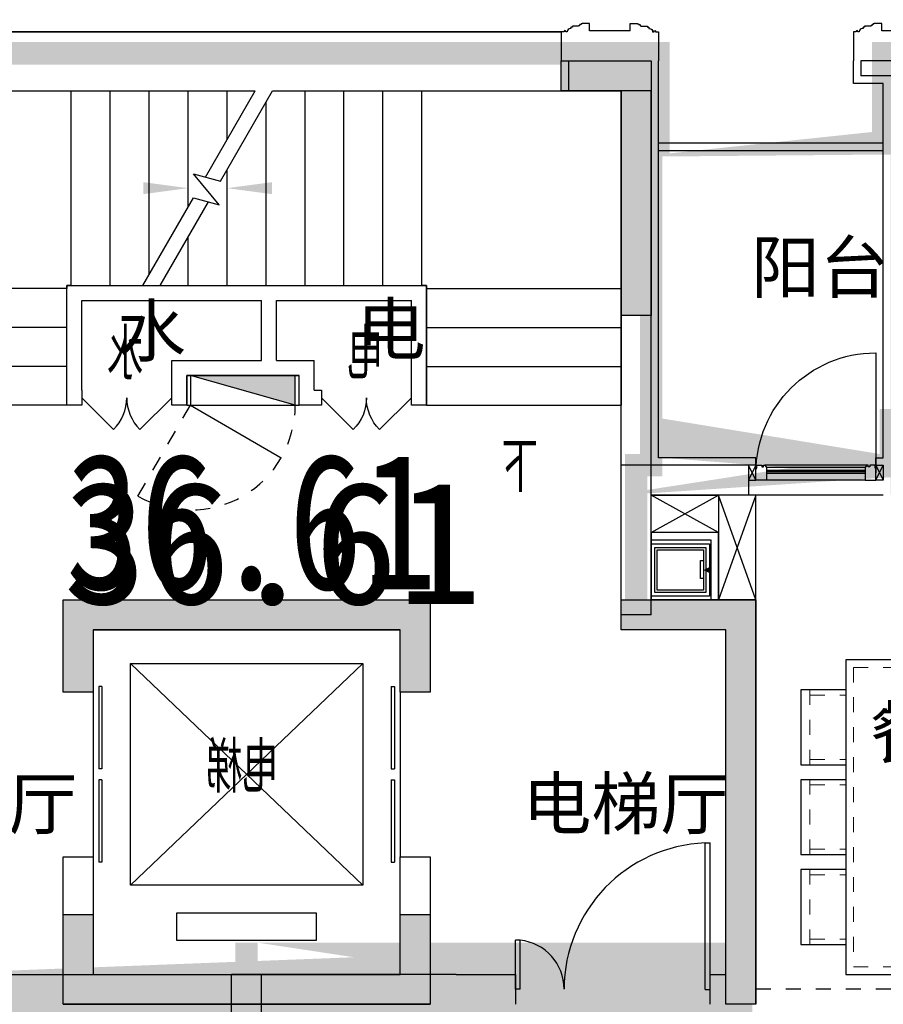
# Model space of a CAD drawing. Header units: millimetres. Extents: x 296296 to 297283, y 219875 to 220035.
# Tile 120 of 256: x 296803.77 to 296809.54, y 220017.59 to 220024.16. Entities that reach past the tile are written whole.
import ezdxf

# ---------------------------------------------------------------- set-up
doc = ezdxf.new("R2010")
doc.units = ezdxf.units.MM
for name, pattern in [('-DASH', [0.35, 0.25, -0.1]), ('185洋房-边套（报建版）-旧规$0$洋房户型$0$_DASH', [0.6000000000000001, 0.4, -0.2]), ('185洋房-边套（报建版）-旧规$0$洋房户型$0$DASH', [0.35, 0.25, -0.1]), ('DASH', [0.35, 0.25, -0.1])]:
    doc.linetypes.add(name, pattern=pattern)
doc.layers.add('$面积结果', color=7, linetype='Continuous')
doc.layers.add('面积-住宅全面积', color=1, linetype='Continuous')
doc.layers.add('面积-计容-住宅-0.5', color=1, linetype='Continuous', lineweight=0)
doc.layers.add('面积-计容-住宅-1', color=1, linetype='Continuous', lineweight=0)
doc.styles.add('_TCH_DIM', font='SIMPLEX', dxfattribs={"bigfont": 'GBCBIG'})
doc.styles.add('dw', font='simhei.ttf')
doc.styles.get("Standard").update_dxf_attribs({"font": 'arial.ttf'})

# ---------------------------------------------------------------- blocks, each defined once
blk = doc.blocks.new('*U14')
at = {"lineweight": -2}
blk.add_hatch(color=253, dxfattribs=at).paths.add_polyline_path([(0, 200), (700, 0), (0, 0)])
at = {"color": 253, "linetype": 'DASH', "lineweight": -2}
blk.add_line((1050, 806.2177826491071), (700, 200), dxfattribs=at)
at = {"color": 253, "lineweight": -2}
for p, q in [((700, 200), (93.7822173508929, 550)), ((0, 200), (0, 0)), ((700, 200), (0, 200)), ((0, 200), (700, 0)), ((700, 0), (700, 200)), ((0, 0), (700, 0))]:
    blk.add_line(p, q, dxfattribs=at)
at = {"color": 253, "linetype": 'DASH', "lineweight": -2}
blk.add_arc((700, 200), 700, 60.00000000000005, 180, dxfattribs=at)
blk = doc.blocks.new('$DORLIB2D$00000127')
at = {"color": 253, "lineweight": -2}
for points in [[(-0.5333333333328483, 0.7948983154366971), (-0.5333333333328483, 0.690405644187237)], [(-0.0333333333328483, 0.7948983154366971), (-0.5333333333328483, 0.7948983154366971)], [(-0.0333333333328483, 0.7948983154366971), (-0.0333333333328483, 0.690405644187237)], [(0.5333333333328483, 0.7948983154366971), (0.0333333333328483, 0.7948983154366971)], [(0.0333333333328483, 0.7948983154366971), (0.0333333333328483, 0.690405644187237)], [(0.5333333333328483, 0.7948983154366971), (0.5333333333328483, 0.690405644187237)], [(-0.0333333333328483, 0.690405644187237), (-0.5333333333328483, 0.690405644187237)], [(0.5333333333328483, 0.690405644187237), (0.0333333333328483, 0.690405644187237)], [(0.5, 0.4999999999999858), (-0.5, 0.4999999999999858)]]:
    blk.add_lwpolyline(points, dxfattribs=at)
blk = doc.blocks.new('$DORLIB2D$00000116')
at = {"color": 253, "lineweight": -2}
for p, q in [((-0.4999999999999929, 7.1e-15), (-0.146446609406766, 0.353553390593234)), ((0.5000000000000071, 7.1e-15), (0.1464466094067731, 0.353553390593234))]:
    blk.add_line(p, q, dxfattribs=at)
for centre, radius, start, end in [((-0.4999999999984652, 4.832e-13), 0.4999999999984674, 0, 45), ((0.4999999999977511, 9.059e-13), 0.4999999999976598, 135, 180)]:
    blk.add_arc(centre, radius, start, end, dxfattribs=at)
blk = doc.blocks.new('洋房核心筒（标准层）')
at = {"color": 253}
for p, q in [((13399.99999975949, 9700.000023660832), (13400.00000002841, 13200.00000022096)), ((13400.00000002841, 13200.00000022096), (13600.00000002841, 13200.00000020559)), ((14930.00000002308, 13200.00000001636), (13599.99999987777, 13200.00000002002)), ((13599.99999987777, 13200.00000002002), (13599.99999987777, 11879.99999977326)), ((13599.99999975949, 9700.000023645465), (13600.00000002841, 13200.00000020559)), ((15926.98729813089, 13199.99999989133), (14930.00000002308, 13200.00000001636)), ((14929.99999986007, 11900.00000001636), (14930.00000002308, 13200.00000001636)), ((15189.99999986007, 11899.99999998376), (15190.00000002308, 13199.99999998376)), ((15449.99999986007, 11899.99999995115), (15450.00000002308, 13199.99999995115)), ((15709.99999986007, 11899.99999991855), (15710.00000002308, 13199.99999991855)), ((16275.05942885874, 12597.12138459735), (15926.98729813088, 13199.99999989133)), ((17270.00000002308, 13199.99999972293), (16042.45735196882, 13199.99999987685)), ((16375.05942886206, 12623.91630382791), (16042.45735196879, 13199.99999987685)), ((16229.99999998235, 12875.16660483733), (16230.00000002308, 13199.99999985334)), ((16489.99999992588, 12424.83339483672), (16490.00000002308, 13199.99999982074)), ((16749.99999986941, 11974.50018483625), (16750.00000002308, 13199.99999978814)), ((17009.99999986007, 11899.99999975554), (17010.00000002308, 13199.99999975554)), ((17269.99999986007, 11899.99999972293), (17270.00000002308, 13199.99999972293)), ((18600.00000003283, 13199.99999955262), (17269.99999994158, 13199.99999972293)), ((18599.9999998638, 11879.99999964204), (18600.00000003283, 13199.99999955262)), ((18599.99999976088, 9700.000023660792), (18600.00000002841, 13199.9999995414)), ((18600.00000002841, 13199.9999995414), (18800.00000002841, 13199.99999952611)), ((18799.99999976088, 9700.000023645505), (18800.00000002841, 13199.99999952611)), ((15969.99999986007, 11899.99999988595), (15970.00000001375, 13125.49981483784)), ((16229.99999986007, 11899.99999985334), (16229.99999995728, 12675.16660483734)), ((16455.45941541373, 12645.45941528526), (16275.05942885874, 12597.12138459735)), ((16282.56718102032, 12439.41447386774), (16455.45941541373, 12645.45941528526)), ((16454.91873227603, 12485.5959328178), (16282.56718102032, 12439.41447386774)), ((16677.54264791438, 11899.99999979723), (16354.91873227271, 12458.80101358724)), ((16793.01270175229, 11899.99999978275), (16454.91873227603, 12485.5959328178)), ((16489.99999986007, 11899.99999982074), (16489.9999999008, 12224.83339483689)), ((13599.99999987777, 11879.9999998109), (13599.9999998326, 11099.9999998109)), ((14899.99999987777, 11879.99999973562), (13599.99999987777, 11879.9999998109)), ((14899.99999987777, 11900.00000002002), (14929.99999986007, 11900.00000001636)), ((14899.99999987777, 11879.99999973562), (14899.99999987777, 11900.00000002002)), ((14899.99999983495, 11100.00000003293), (14899.99999988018, 11900.00000003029)), ((15999.99999988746, 11899.99999988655), (14899.99999988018, 11900.00000003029)), ((14899.99999987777, 11879.99999973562), (14899.9999998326, 11099.99999973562)), ((16677.54264791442, 11899.99999979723), (14929.99999986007, 11900.00000001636)), ((17299.99999987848, 11899.99999971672), (15999.99999988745, 11899.99999988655)), ((17269.99999986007, 11899.99999972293), (16793.01270175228, 11899.99999978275)), ((17269.99999986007, 11899.99999972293), (17299.99999986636, 11899.99999971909)), ((17299.99999986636, 11899.99999971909), (17299.9999998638, 11879.99999971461)), ((17299.99999983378, 11099.99999971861), (17299.99999987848, 11899.99999971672)), ((17299.99999982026, 11099.99999971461), (17299.9999998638, 11879.99999971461)), ((17299.9999998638, 11879.99999971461), (18599.9999998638, 11879.99999964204)), ((18599.99999982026, 11099.99999964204), (18599.9999998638, 11879.99999964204)), ((14999.9999998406, 11200.00000001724), (14999.99999987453, 11800.00000001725)), ((15899.9999998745, 11799.99999989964), (14999.99999987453, 11800.00000001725)), ((15899.99999985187, 11399.99999988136), (15899.9999998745, 11799.99999989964)), ((17199.99999987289, 11799.9999997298), (15999.99999987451, 11799.99999988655)), ((15999.99999985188, 11399.99999986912), (15999.99999987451, 11799.99999988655)), ((17199.99999983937, 11199.99999972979), (17199.99999987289, 11799.9999997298)), ((14899.99999986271, 11619.99999973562), (13599.99999986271, 11619.9999998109)), ((17299.99999984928, 11619.99999971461), (18599.99999984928, 11619.99999964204)), ((15649.99999984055, 11199.99999991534), (15649.99999985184, 11399.99999991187)), ((15899.99999985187, 11399.99999988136), (15649.99999985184, 11399.99999991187)), ((16599.99999985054, 11399.99999979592), (15999.99999985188, 11399.99999986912)), ((16599.99999983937, 11199.99999979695), (16599.99999985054, 11399.99999979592)), ((14899.99999984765, 11359.99999973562), (13599.99999984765, 11359.9999998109)), ((17299.99999983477, 11359.99999971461), (18599.99999983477, 11359.99999964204)), ((15749.99999983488, 11099.99999989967), (15749.99999984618, 11299.99999989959)), ((15999.99999984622, 11299.99999986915), (15749.99999984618, 11299.99999989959)), ((16499.99999984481, 11299.99999980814), (15999.99999984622, 11299.99999986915)), ((16499.99999983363, 11099.99999980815), (16499.99999984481, 11299.99999980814)), ((14999.99999985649, 11100.00000001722), (14999.99999987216, 11200.00000001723)), ((15649.99999984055, 11199.99999991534), (15599.99999987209, 11199.99999992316)), ((15599.99999987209, 11199.99999992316), (15599.99999985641, 11099.99999992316)), ((16599.99999980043, 11099.99999979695), (16599.99999981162, 11199.99999979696)), ((17199.99999983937, 11199.99999972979), (17199.99999980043, 11099.9999997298)), ((14899.9999998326, 11099.99999973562), (13599.9999998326, 11099.9999998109)), ((14899.99999983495, 11100.00000003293), (14999.99999985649, 11100.00000001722)), ((15599.99999985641, 11099.99999992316), (15749.99999983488, 11099.99999989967)), ((16499.99999983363, 11099.99999980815), (16599.99999980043, 11099.99999979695)), ((17199.99999980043, 11099.9999997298), (17299.99999983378, 11099.99999971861)), ((17299.99999982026, 11099.99999971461), (18599.99999982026, 11099.99999964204)), ((14874.99999968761, 9800.000023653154), (14874.99999965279, 9185.000023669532)), ((17324.99999968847, 9800.000023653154), (14874.99999968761, 9800.000023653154)), ((17324.99999965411, 9185.000023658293), (17324.99999968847, 9800.000023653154)), ((13399.99999975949, 9700.000023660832), (13599.99999975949, 9700.000023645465)), ((18599.99999976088, 9700.000023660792), (18799.99999976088, 9700.000023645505)), ((15074.99999965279, 9185.00002365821), (15074.99999967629, 9600.000023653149)), ((17124.9999996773, 9600.000023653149), (15074.99999967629, 9600.000023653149)), ((17124.9999996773, 9600.000023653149), (17124.99999965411, 9185.000023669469)), ((14874.99999965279, 9185.000023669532), (15074.99999965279, 9185.00002365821)), ((17124.99999965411, 9185.000023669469), (17324.99999965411, 9185.000023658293)), ((15074.9999995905, 8085.000023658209), (14874.9999995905, 8085.000023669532)), ((14874.9999995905, 8085.000023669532), (14874.99999953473, 7100.000023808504)), ((15074.99999954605, 7300.000023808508), (15074.9999995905, 8085.000023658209)), ((17324.99999959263, 8085.000023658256), (17124.99999959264, 8085.000023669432)), ((17124.99999959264, 8085.000023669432), (17124.99999954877, 7300.000023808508)), ((17324.9999995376, 7100.000023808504), (17324.99999959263, 8085.000023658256)), ((17124.99999954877, 7300.000023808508), (15074.99999954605, 7300.000023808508)), ((17324.9999995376, 7100.000023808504), (14874.99999953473, 7100.000023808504))]:
    blk.add_line(p, q, dxfattribs=at)
at = {"color": 253, "lineweight": -2}
for p, q in [((16874.99999966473, 9375.000023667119), (15324.99999966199, 9375.000023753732)), ((15324.99999966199, 9375.000023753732), (15324.99999957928, 7895.000023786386)), ((16874.99999958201, 7895.000023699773), (15324.99999966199, 9375.000023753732)), ((16874.99999966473, 9375.000023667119), (15324.99999957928, 7895.000023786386)), ((16874.99999958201, 7895.000023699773), (16874.99999966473, 9375.000023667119)), ((15324.99999957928, 7895.000023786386), (16874.99999958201, 7895.000023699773)), ((16564.99999957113, 7710.000023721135), (15634.9999995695, 7710.000023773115)), ((15634.9999995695, 7710.000023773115), (15634.99999955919, 7525.000023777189)), ((16564.99999956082, 7525.000023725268), (16564.99999957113, 7710.000023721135)), ((15634.99999955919, 7525.000023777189), (16564.99999956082, 7525.000023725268))]:
    blk.add_line(p, q, dxfattribs=at)
at = {"color": 253}
for points in [[(14249.99999982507, 10969.99999977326, 0, 0, 0), (14249.99999987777, 12550.00000002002, 0, 0, 0), (16229.99999994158, 12549.99999985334, 0, 80.00000000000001, 0), (15929.99999994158, 12549.9999998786, 0, 0, 0)], [(17949.999999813, 10969.99999967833, 0, 0, 0), (17949.99999994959, 12549.99999963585, 0, 0, 0), (16489.99999994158, 12549.99999982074, 0, 80.00000000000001, 0), (16789.99999994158, 12549.99999982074, 0, 0, 0)]]:
    blk.add_lwpolyline(points, format="xyseb", dxfattribs=at)
at = {"color": 253, "lineweight": -2}
blk.add_lwpolyline([(17299.99999980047, 11099.99992195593), (17299.99999989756, 11899.99999971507), (14899.99999988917, 11900.00000006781), (14899.99999977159, 11100.0000000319)], dxfattribs=at)
blk.add_lwpolyline([(15749.99999983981, 11299.99999997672), (16499.99999983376, 11299.99999997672), (16499.99999983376, 11099.99999980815), (15749.99999983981, 11099.99999980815)], close=True, dxfattribs=at)
at = {"color": 253, "lineweight": -2, "xscale": -1, "rotation": 180}
blk.add_blockref('*U14', (15774.94990664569, 11299.98568751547), dxfattribs=at)
at = {"color": 253}
for name, p, xscale, yscale, zscale, rotation in [('$DORLIB2D$00000116', (15299.99999986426, 11149.9999999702), 600, 600, 600, 179.9999999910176), ('$DORLIB2D$00000116', (16899.999999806, 11149.99999976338), -600, 600, -600, 179.9999999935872), ('$DORLIB2D$00000127', (14974.99999962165, 8635.000023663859), 1100, -200, 1100, 89.99999999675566), ('$DORLIB2D$00000127', (17224.99999962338, 8635.000023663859), 1100, 200, 1100, 89.99999999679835)]:
    blk.add_blockref(name, p, dxfattribs=dict(at, xscale=xscale, yscale=yscale, zscale=zscale, rotation=rotation))
at = {"color": 253, "style": '_TCH_DIM'}
for s, p in [('电', (15184.66559205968, 11273.07109868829)), ('水', (16787.66644105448, 11273.07109868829)), ('下', (14155.05319131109, 10519.89999977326)), ('上', (17845.74468065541, 10519.89999967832)), ('电梯', (15884.71652595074, 8513.51764473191))]:
    blk.add_text(s, height=337.5886524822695, dxfattribs=at).set_placement(p)
blk = doc.blocks.new('wy53eu64i765i57i78i')
for points in [[(1000974.859155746, 192958.4369128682), (1000974.859155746, 191258.4020618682), (1000774.859155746, 191258.4020618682), (1000774.859155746, 192758.4369128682), (1000374.859155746, 192758.4369128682), (1000374.859155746, 192958.4369128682)], [(999499.8556617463, 189358.4377288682), (999499.8556617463, 188743.4382978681), (999299.8556617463, 188743.4382978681), (999299.8556617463, 189158.4377288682), (997249.8552427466, 189158.4377288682), (997249.8552427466, 188743.4391328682), (997049.8552427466, 188743.4391328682), (997049.8552427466, 189358.4377288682)], [(1001674.854280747, 189358.4377288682), (1001674.854280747, 186658.4377868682), (1001474.854280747, 186658.4377868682), (1001474.854280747, 189158.4377288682), (1000774.859155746, 189158.4377288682), (1000774.859155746, 189358.4377288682)], [(999499.8556617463, 187258.4361428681), (999499.8556617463, 186658.4377868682), (997049.8552427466, 186658.4377868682), (997049.8552427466, 187258.4361428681), (997249.8552427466, 187258.4361428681), (997249.8552427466, 186858.4377828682), (999299.8556617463, 186858.4377828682), (999299.8556617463, 187258.4361428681)]]:
    blk.add_hatch(color=253).paths.add_polyline_path(points, flags=0)
at = {"color": 253}
for points in [[(1000974.859155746, 192958.4369128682), (1000974.859155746, 191258.4020618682), (1000774.859155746, 191258.4020618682), (1000774.859155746, 192758.4369128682), (1000374.859155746, 192758.4369128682), (1000374.859155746, 192958.4369128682), (1000974.859155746, 192958.4369128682)], [(999499.8556617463, 189358.4377288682), (999499.8556617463, 188743.4382978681), (999299.8556617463, 188743.4382978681), (999299.8556617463, 189158.4377288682), (997249.8552427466, 189158.4377288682), (997249.8552427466, 188743.4391328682), (997049.8552427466, 188743.4391328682), (997049.8552427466, 189358.4377288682), (999499.8556617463, 189358.4377288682)], [(1001674.854280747, 189358.4377288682), (1001674.854280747, 186658.4377868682), (1001474.854280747, 186658.4377868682), (1001474.854280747, 189158.4377288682), (1000774.859155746, 189158.4377288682), (1000774.859155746, 189358.4377288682), (1001674.854280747, 189358.4377288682)], [(999499.8556617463, 187258.4361428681), (999499.8556617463, 186658.4377868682), (997049.8552427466, 186658.4377868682), (997049.8552427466, 187258.4361428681), (997249.8552427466, 187258.4361428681), (997249.8552427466, 186858.4377828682), (999299.8556617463, 186858.4377828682), (999299.8556617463, 187258.4361428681), (999499.8556617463, 187258.4361428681)]]:
    blk.add_lwpolyline(points, close=True, dxfattribs=at)
blk = doc.blocks.new('sayea5yuteaytuytrauyt')
h = blk.add_hatch()
h.set_pattern_fill('钢筋混凝土', color=253, scale=100)
h.set_pattern_definition([(45, (0, 0), (-176.7766952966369, 176.7766952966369), []), (49.99999999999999, (0, 0), (717.2601826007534, -62.75213498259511), [75, -825]), (355, (0, 0), (-138.751333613, 752.1921337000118), [60, -660]), (100.4514, (59.77168, -5.22934), (578.5093817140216, 689.4395420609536), [63.74019000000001, -701.142112]), (46.1842, (0, 200), (1067.241048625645, -165.5190143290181), [112.5, -1237.5]), (96.63560000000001, (88.936745, 186.206693), (934.6627055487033, 974.1178709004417), [95.610288, -1051.713]), (351.1842, (0, 200), (934.6619451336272, 974.1186009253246), [90, -990]), (21, (100, 150), (596.9070521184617, -402.6188906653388), [75, -825]), (326.0000000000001, (100, 150), (243.3153319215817, 725.150045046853), [60, -660]), (71.4514, (149.742233, 116.448394), (840.22262858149, 322.5304967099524), [63.74019000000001, -701.142112]), (37.5, (0, 0), (12.15985531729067, 332.8938538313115), [0, -652, 0, -670, 0, -662.5]), (7.5, (0, 0), (263.0695374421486, 394.4117118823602), [0, -382, 0, -637, 0, -252.5]), (327.5, (-223, 0), (533.822436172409, -22.55487173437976), [0, -250, 0, -780, 0, -1035]), (317.5, (-323, 0), (583.1861693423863, 100.1049823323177), [0, -325, 0, -518, 0, -735])])
h.paths.add_polyline_path([(1007424.854593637, 89058.43775986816), (1007424.854593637, 87258.43856486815), (1007174.854593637, 87258.43856486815), (1007174.854593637, 89058.43775986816)])
h.paths.add_polyline_path([(1021574.855280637, 89058.43775986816), (1021574.855280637, 87258.43856486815), (1021324.855280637, 87258.43856486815), (1021324.855280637, 89058.43775986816)])
h.paths.add_polyline_path([(989374.8548266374, 89058.43775186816), (989374.8548266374, 87258.43815686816), (989124.8548266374, 87258.43815686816), (989124.8548266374, 89058.43775186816)])
h.paths.add_polyline_path([(1039624.855051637, 89058.43775186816), (1039624.855051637, 87258.43815686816), (1039374.855051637, 87258.43815686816), (1039374.855051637, 89058.43775186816)])
h.paths.add_polyline_path([(1014474.854936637, 87858.43815686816), (1014474.854936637, 84858.43816086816), (1014274.854936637, 84858.43816086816), (1014274.854936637, 87858.43815686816)])
h.paths.add_polyline_path([(1044574.854944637, 92958.43692786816), (1044574.854944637, 91158.43691286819), (1044374.854944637, 91158.43691286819), (1044374.854944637, 92758.43691286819), (1044074.854822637, 92758.43691286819), (1044074.854822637, 92958.43691286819)])
h.paths.add_polyline_path([(984374.8549336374, 92758.43691286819), (984374.8549336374, 91158.43691286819), (984174.8549336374, 91158.43691286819), (984174.8548116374, 92958.43691286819), (984674.8550556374, 92958.43691286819), (984674.8550556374, 92758.43691286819)])
h.paths.add_polyline_path([(1027974.850721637, 92758.43691286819), (1027974.850721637, 91258.40206186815), (1027774.850721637, 91258.40206186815), (1027774.850721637, 92958.43691286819), (1028324.850721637, 92958.43691286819), (1028324.850721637, 92758.43691286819)])
h.paths.add_polyline_path([(1000974.859155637, 92958.43691286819), (1000974.859155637, 91258.40206186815), (1000774.859155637, 91258.40206186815), (1000774.859155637, 92758.43691286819), (1000424.859155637, 92758.43691286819), (1000424.859155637, 92958.43691286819)])
h.paths.add_polyline_path([(1033174.859613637, 92958.43691286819), (1033174.859613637, 91258.40205786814), (1032974.859613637, 91258.40205786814), (1032974.859613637, 92758.43691286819), (1032624.859613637, 92758.43691286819), (1032624.859613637, 92958.43691286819)])
h.paths.add_polyline_path([(995774.8502636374, 92758.43691286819), (995774.8502636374, 91258.40205786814), (995574.8502636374, 91258.40205786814), (995574.8502636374, 92958.43691286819), (996124.8502636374, 92958.43691286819), (996124.8502636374, 92758.43691286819)])
h.paths.add_polyline_path([(1014874.854936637, 80258.43772586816), (1014874.854936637, 80058.43772586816), (1014274.854936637, 80058.43772586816), (1014274.854936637, 81858.43772586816), (1014474.854936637, 81858.43772586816), (1014474.854936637, 80258.43772586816)])
h.paths.add_polyline_path([(1046674.855165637, 92358.43775186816), (1046674.855165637, 90658.43777086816), (1046474.855165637, 90658.43777086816), (1046474.855165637, 92158.43775186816), (1046024.855051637, 92158.43775186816), (1046024.855051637, 92358.43775186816)])
h.paths.add_polyline_path([(982274.8547116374, 92158.43775186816), (982274.8547116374, 90658.43777086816), (982074.8547116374, 90658.43777086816), (982074.8547116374, 92358.43775186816), (982724.8548266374, 92358.43775186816), (982724.8548266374, 92158.43775186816)])
h.paths.add_polyline_path([(1042874.855566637, 80058.43772586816), (1042874.855604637, 79458.43791586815), (1042074.855596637, 79458.43791586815), (1042074.855596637, 79658.43791586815), (1042674.855566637, 79658.43791586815), (1042674.855528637, 80258.43772586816), (1043624.855539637, 80258.43772586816), (1043624.855539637, 80058.43772586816)])
h.paths.add_polyline_path([(1010674.855341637, 80058.43772586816), (1010674.855379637, 79458.43791586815), (1009874.855367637, 79458.43791586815), (1009874.855367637, 79658.43791586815), (1010474.855341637, 79658.43791586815), (1010474.855303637, 80258.43772586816), (1011424.855310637, 80258.43772586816), (1011424.855310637, 80058.43772586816)])
h.paths.add_polyline_path([(1018874.854505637, 79658.43791586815), (1018874.854505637, 79458.43791586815), (1018074.854498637, 79458.43791586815), (1018074.854536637, 80058.43772586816), (1017324.854563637, 80058.43772586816), (1017324.854563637, 80258.43772586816), (1018274.854536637, 80258.43773286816), (1018274.854536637, 79658.43791586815)])
h.paths.add_polyline_path([(986674.8542806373, 79658.43791586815), (986674.8542806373, 79458.43791586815), (985874.8542736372, 79458.43791586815), (985874.8543116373, 80058.43772586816), (985124.8543376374, 80058.43772586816), (985124.8543376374, 80258.43772586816), (986074.8543116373, 80258.43773286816), (986074.8543116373, 79658.43791586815)])
h.paths.add_polyline_path([(1016574.855280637, 92758.43691286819), (1016574.855280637, 91158.43691286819), (1016374.855280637, 91158.43691286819), (1016374.855280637, 92158.43775186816), (1016074.855051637, 92158.43775186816), (1016074.855051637, 92358.43775186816), (1016374.855280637, 92358.43775186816), (1016374.855280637, 92958.43691286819), (1016874.855280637, 92958.43691286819), (1016874.855280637, 92758.43691286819)])
h.paths.add_polyline_path([(1012374.854593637, 92158.43775186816), (1012374.854593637, 91158.43691286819), (1012174.854593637, 91158.43691286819), (1012174.854593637, 92758.43691286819), (1011874.854593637, 92758.43691286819), (1011874.854593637, 92958.43691286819), (1012374.854593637, 92958.43691286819), (1012374.854593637, 92358.43775186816), (1012674.854826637, 92358.43775186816), (1012674.854826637, 92158.43775186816)])
h.paths.add_polyline_path([(1031699.854631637, 87258.43614286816), (1031699.854631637, 86658.43778686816), (1029249.854215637, 86658.43778686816), (1029249.854215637, 87258.43614286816), (1029449.854215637, 87258.43614286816), (1029449.854215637, 86858.43778286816), (1031499.854631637, 86858.43778286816), (1031499.854631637, 87258.43614286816)])
h.paths.add_polyline_path([(999499.8556616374, 87258.43614286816), (999499.8556616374, 86658.43778686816), (997049.8552426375, 86658.43778686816), (997049.8552426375, 87258.43614286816), (997249.8552426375, 87258.43614286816), (997249.8552426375, 86858.43778286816), (999299.8556616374, 86858.43778286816), (999299.8556616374, 87258.43614286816)])
h.paths.add_polyline_path([(1029449.854215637, 89158.43772886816), (1029449.854215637, 88743.43829786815), (1029249.854215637, 88743.43829786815), (1029249.854215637, 89358.43772886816), (1031699.854631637, 89358.43772886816), (1031699.854631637, 88743.43913286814), (1031499.854631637, 88743.43913286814), (1031499.854631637, 89158.43772886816)])
h.paths.add_polyline_path([(999499.8556616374, 89358.43772886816), (999499.8556616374, 88743.43829786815), (999299.8556616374, 88743.43829786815), (999299.8556616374, 89158.43772886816), (997249.8552426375, 89158.43772886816), (997249.8552426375, 88743.43913286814), (997049.8552426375, 88743.43913286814), (997049.8552426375, 89358.43772886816)])
h.paths.add_polyline_path([(1026174.845110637, 92958.43691286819), (1026174.845110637, 90058.43717586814), (1025974.845110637, 90058.43717586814), (1025974.845110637, 92758.43691286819), (1025574.850809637, 92758.43691286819), (1025574.850809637, 92958.43691286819)])
h.paths.add_polyline_path([(1002774.864763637, 92758.43691286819), (1002774.864763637, 90058.43717586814), (1002574.864763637, 90058.43717586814), (1002574.864763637, 92958.43691286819), (1003174.859068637, 92958.43691286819), (1003174.859068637, 92758.43691286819)])
h.paths.add_polyline_path([(993974.8547306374, 92958.43691686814), (993974.8547306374, 90058.44779286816), (993774.8547306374, 90058.44779286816), (993774.8547306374, 92758.43691286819), (993374.8515306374, 92758.43691286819), (993374.8515306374, 92958.43691286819)])
h.paths.add_polyline_path([(1034974.855142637, 92758.43691286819), (1034974.855142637, 90058.44779286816), (1034774.855142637, 90058.44779286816), (1034774.855142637, 92958.43691686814), (1035374.858343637, 92958.43691286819), (1035374.858343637, 92758.43691286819)])
h.paths.add_polyline_path([(1046674.855165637, 83408.43776386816), (1046674.855165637, 80058.43772586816), (1046074.855165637, 80058.43772586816), (1046074.855165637, 80258.43772586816), (1046474.855165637, 80258.43772586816), (1046474.855165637, 83408.43776386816)])
h.paths.add_polyline_path([(982674.8547116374, 80258.43772586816), (982674.8547116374, 80058.43772586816), (982074.8547116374, 80058.43772586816), (982074.8547116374, 83408.43776386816), (982274.8547116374, 83408.43776386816), (982274.8547116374, 80258.43772586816)])
h.paths.add_polyline_path([(1001674.854280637, 89358.43772886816), (1001674.854280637, 86658.43778686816), (1001474.854280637, 86658.43778686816), (1001474.854280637, 89158.43772886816), (1000774.859155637, 89158.43772886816), (1000774.859155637, 89358.43772886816)])
h.paths.add_polyline_path([(1027274.855596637, 89158.43772886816), (1027274.855596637, 86658.43778686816), (1027074.855596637, 86658.43778686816), (1027074.855596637, 89358.43772886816), (1027974.850721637, 89358.43772886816), (1027974.850721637, 89158.43772886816)])
h.paths.add_polyline_path([(995074.8548266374, 89158.43772886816), (995074.8548266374, 86658.43778686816), (994874.8548266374, 86658.43778686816), (994874.8548266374, 89358.43772886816), (995774.8502636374, 89358.43772886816), (995774.8502636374, 89158.43772886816)])
h.paths.add_polyline_path([(1033874.855051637, 89358.43772886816), (1033874.855051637, 86658.43778686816), (1033674.855051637, 86658.43778686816), (1033674.855051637, 89158.43772886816), (1032974.859613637, 89158.43772886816), (1032974.859613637, 89358.43772886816)])
h.paths.add_polyline_path([(989374.8548266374, 92958.43691286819), (989374.8548266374, 92158.43691286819), (988974.8548266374, 92158.43691286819), (988974.8548266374, 92958.43691286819)])
h.paths.add_polyline_path([(1007574.854593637, 92958.43691286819), (1007574.854593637, 92158.43691286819), (1007174.854593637, 92158.43691286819), (1007174.854593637, 92958.43691286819)])
h.paths.add_polyline_path([(995074.8548266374, 79658.43738986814), (995074.8548266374, 79258.43738986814), (994374.8548266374, 79258.43738986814), (994374.8548266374, 79658.43738986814)])
h.paths.add_polyline_path([(1002174.854280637, 79658.43738986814), (1002174.854280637, 79258.43738986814), (1001474.854280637, 79258.43738986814), (1001474.854280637, 79658.43738986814)])
h.paths.add_polyline_path([(1027274.855596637, 79658.43738986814), (1027274.855596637, 79258.43738986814), (1026574.855596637, 79258.43738986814), (1026574.855596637, 79658.43738986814)])
h.paths.add_polyline_path([(1034374.855051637, 79658.43738986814), (1034374.855051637, 79258.43738986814), (1033674.855051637, 79258.43738986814), (1033674.855051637, 79658.43738986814)])
h.paths.add_polyline_path([(1039774.855051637, 92958.43691286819), (1039774.855051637, 92158.43691286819), (1039374.855051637, 92158.43691286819), (1039374.855051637, 92958.43691286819)])
h.paths.add_polyline_path([(1021574.855280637, 92958.43691286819), (1021574.855280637, 92158.43691286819), (1021174.855280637, 92158.43691286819), (1021174.855280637, 92958.43691286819)])
at = {"color": 253}
for points in [[(1033174.859613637, 92958.43691286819), (1033174.859613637, 91258.40205786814), (1032974.859613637, 91258.40205786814), (1032974.859613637, 92758.43691286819), (1032624.859613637, 92758.43691286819), (1032624.859613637, 92958.43691286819), (1033174.859613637, 92958.43691286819)], [(1029449.854215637, 89158.43772886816), (1029449.854215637, 88743.43829786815), (1029249.854215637, 88743.43829786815), (1029249.854215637, 89358.43772886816), (1031699.854631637, 89358.43772886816), (1031699.854631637, 88743.43913286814), (1031499.854631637, 88743.43913286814), (1031499.854631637, 89158.43772886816), (1029449.854215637, 89158.43772886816)], [(1033874.855051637, 89358.43772886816), (1033874.855051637, 86658.43778686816), (1033674.855051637, 86658.43778686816), (1033674.855051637, 89158.43772886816), (1032974.859613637, 89158.43772886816), (1032974.859613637, 89358.43772886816), (1033874.855051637, 89358.43772886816)], [(1031699.854631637, 87258.43614286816), (1031699.854631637, 86658.43778686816), (1029249.854215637, 86658.43778686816), (1029249.854215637, 87258.43614286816), (1029449.854215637, 87258.43614286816), (1029449.854215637, 86858.43778286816), (1031499.854631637, 86858.43778286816), (1031499.854631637, 87258.43614286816), (1031699.854631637, 87258.43614286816)]]:
    blk.add_lwpolyline(points, close=True, dxfattribs=at)
blk = doc.blocks.new('4uyh5uj6kj67j75rykjtuk7tsik76ykj')
at = {"color": 253}
for s, p in [('阳台', (858841.4517531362, 433412)), ('水', (854609.0294802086, 432986.5)), ('电', (856209.4869270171, 432999)), ('餐厅', (859635.5669531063, 430303.3757845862)), ('电梯厅', (852963.5, 429830)), ('电梯厅', (857315.9975653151, 429830))]:
    blk.add_text(s, height=337.5886524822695, dxfattribs=at).set_placement(p)
blk = doc.blocks.new('185洋房-中间套（报建版）-旧规')
at = {"color": 253, "linetype": 'Continuous'}
for p, q in [((16000.00189563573, 5900.00001082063), (16000.00233138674, 7299.999979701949)), ((17500.00230027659, 7299.999979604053), (16000.00233138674, 7299.999979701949)), ((17893.99665124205, 7299.99997957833), (17500.00230027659, 7299.999979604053))]:
    blk.add_line(p, q, dxfattribs=at)
blk = doc.blocks.new('185洋房-边套（报建版）-旧规$0$jj-yd')
at = {"color": 253}
blk.add_lwpolyline([(174.9992594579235, -0.0025692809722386), (175.0021223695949, 389.9974307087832), (-174.9978776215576, 389.9999999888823), (-175.0007405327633, -8.731149e-10)], close=True, dxfattribs=at)
at = {"color": 253, "ltscale": 0.1}
for points in [[(149.9994429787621, 24.9976142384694), (150.0019388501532, 364.9976142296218), (-149.9980611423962, 364.9998164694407), (-150.0005570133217, 24.99981647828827)], [(149.9994429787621, 24.9976142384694), (150.0019388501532, 364.9976142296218), (-149.9980611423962, 364.9998164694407), (-150.0005570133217, 24.99981647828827)], [(134.9995530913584, 39.99772435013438), (135.0018287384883, 349.9977243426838), (-134.9981712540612, 349.9997063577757), (-135.0004469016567, 39.9997063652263)], [(134.9995530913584, 39.99772435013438), (135.0018287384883, 349.9977243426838), (-134.9981712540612, 349.9997063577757), (-135.0004469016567, 39.9997063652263)]]:
    blk.add_lwpolyline(points, close=True, dxfattribs=at)
blk.add_lwpolyline([(57.46153203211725, 40.25975236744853), (57.46256654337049, 60.25975235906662), (-62.53743343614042, 60.26229884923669), (-62.53846794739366, 40.26229885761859)], dxfattribs=at)
at = {"color": 253, "ltscale": 0.1, "extrusion": (-5.679113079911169e-34, -3.477453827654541e-50, -1)}
blk.add_lwpolyline([(0.0004469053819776, 39.99871535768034, 0, 50.00000000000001, 0), (-0.000111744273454, -10.00128463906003, 0, 0, 0)], format="xyseb", dxfattribs=at)
blk = doc.blocks.new('*U1140')
at = {"color": 253, "linetype": '185洋房-边套（报建版）-旧规$0$洋房户型$0$DASH', "lineweight": 13, "ltscale": 0.2}
for p, q in [((200, 240), (699.8967938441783, 240)), ((234.8967938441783, 239.9999999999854), (234.8967938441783, 0)), ((665, 239.9999999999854), (665, 0)), ((800, 240), (1299.896793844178, 240)), ((834.8967938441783, 239.9999999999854), (834.8967938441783, 0)), ((1265, 239.9999999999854), (1265, 0)), ((1400, 240), (1899.896793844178, 240)), ((1434.896793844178, 239.9999999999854), (1434.896793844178, 0)), ((1865, 239.9999999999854), (1865, 0)), ((234.8967938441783, -1039.999999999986), (234.8967938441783, -800)), ((665, -1039.999999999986), (665, -800)), ((834.8967938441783, -1039.999999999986), (834.8967938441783, -800)), ((1265, -1039.999999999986), (1265, -800)), ((1434.896793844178, -1039.999999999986), (1434.896793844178, -800)), ((1865, -1039.999999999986), (1865, -800)), ((200, -1040), (699.8967938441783, -1040)), ((800, -1040), (1299.896793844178, -1040)), ((1400, -1040), (1899.896793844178, -1040))]:
    blk.add_line(p, q, dxfattribs=at)
at = {"color": 253, "ltscale": 300}
for points in [[(700, 0), (700, 300), (200, 300), (200, 0)], [(1300, 0), (1300, 300), (800, 300), (800, 0)], [(1900, 0), (1900, 300), (1400, 300), (1400, 0)], [(700, -800), (700, -1100), (200, -1100), (200, -800)], [(1300, -800), (1300, -1100), (800, -1100), (800, -800)], [(1900, -800), (1900, -1100), (1400, -1100), (1400, -800)]]:
    blk.add_lwpolyline(points, dxfattribs=at)
blk.add_lwpolyline([(0, 0), (2100, 0), (2100, -800), (0, -800)], close=True, dxfattribs=at)
at = {"color": 253, "linetype": '185洋房-边套（报建版）-旧规$0$洋房户型$0$DASH', "lineweight": 13, "ltscale": 0.3}
blk.add_lwpolyline([(50, -50), (2050, -50), (2050, -750), (50, -750)], close=True, dxfattribs=at)
blk = doc.blocks.new('185洋房-边套（报建版）-旧规$0$洋房户型$0$$DorLib2D$00000225')
at = {"color": 253}
for p, q in [((0.4750000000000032, -0.0014478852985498), (0.4750000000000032, 0.7521225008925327)), ((0.4750000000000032, 0.7521225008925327), (0.5000000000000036, 0.7521225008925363)), ((0.5000000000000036, -0.0014478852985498), (0.5000000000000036, 0.7521225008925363)), ((-0.4999999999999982, -3.6e-15), (-0.5, 0.252035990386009)), ((-0.4750000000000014, 0.252035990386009), (-0.5, 0.252035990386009)), ((-0.4749999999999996, -3.6e-15), (-0.4750000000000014, 0.252035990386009)), ((-0.4749999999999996, -3.6e-15), (-0.4999999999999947, -3.6e-15)), ((0.4750000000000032, -0.0014478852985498), (0.4999999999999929, -0.0014478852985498))]:
    blk.add_line(p, q, dxfattribs=at)
for centre, radius, start, end in [((0.5046168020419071, -0.0019208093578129), 0.7546247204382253, 92.24926861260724, 179.7237749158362), ((-0.5007908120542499, 0.0025725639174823), 0.2507930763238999, 359.7898704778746, 84.09743784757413)]:
    blk.add_arc(centre, radius, start, end, dxfattribs=at)
blk = doc.blocks.new('185洋房-边套（报建版）-旧规')
at = {"color": 253, "linetype": 'Continuous'}
for p, q in [((12749.98983053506, 10699.99997938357), (13599.99034841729, 10699.99997932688)), ((12749.98983053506, 10699.99997938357), (12749.98983052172, 10499.99997938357)), ((13599.9846516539, 9599.9999795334), (13599.99034841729, 10699.99997932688)), ((12749.98983052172, 10499.99997938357), (13399.98931263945, 10499.99997934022)), ((13399.98568742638, 9799.999979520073), (13399.98931263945, 10499.99997934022)), ((12700, 7099.999979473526), (12700, 9799.99997947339)), ((12700, 9799.99997947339), (13399.98568742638, 9799.999979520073)), ((12900, 7299.999979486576), (12900, 9599.999979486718)), ((12900, 9599.999979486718), (13599.9846516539, 9599.9999795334)), ((13006.00328089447, 7299.999979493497), (12900, 7299.999979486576)), ((13006.00328090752, 7099.999979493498), (13006.00328089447, 7299.999979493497)), ((14699.9976642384, 7299.999979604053), (14306.00328089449, 7299.999979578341)), ((14306.00328089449, 7299.999979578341), (14306.00328090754, 7099.999979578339)), ((14699.9976642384, 7299.999979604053), (16199.9976007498, 7299.999979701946)), ((16199.99803650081, 5900.000010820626), (16199.9976007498, 7299.999979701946))]:
    blk.add_line(p, q, dxfattribs=at)
at = {"color": 253}
for points in [[(11899.99944540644, 10700.00000216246), (11899.99944540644, 10750.00000216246), (11849.99944540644, 10750.00000216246), (11849.9994455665, 13250.00000216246), (12050.00004482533, 13250.00000216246), (12050.00003574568, 13400.00001053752)], [(12699.99944540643, 10700.00000216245), (12699.99944540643, 10750.00000216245), (13349.99944540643, 10750.00000216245), (13350.00003574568, 13399.9999751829)], [(11849.99944554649, 12850.0000021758), (13349.9999020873, 12850.00000207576)], [(11849.99944554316, 12800.0000021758), (13349.99990208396, 12800.00000207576)], [(11849.9898304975, 10499.9999794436), (12749.98983052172, 10499.99997938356)], [(12699.98465169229, 9799.999979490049), (12949.98465169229, 10499.99997945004)], [(12699.98465169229, 10499.99997943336), (12949.98465165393, 9799.999979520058)], [(12949.98465169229, 10249.99997952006), (13399.98465165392, 10499.99997948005)], [(13399.98465165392, 10249.99997952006), (12949.98465165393, 10499.99997934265)]]:
    blk.add_lwpolyline(points, dxfattribs=at)
for points in [[(12949.98465169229, 9799.999979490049), (12699.98465169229, 9799.999979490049), (12699.98465169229, 10499.99997949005), (12949.98465169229, 10499.99997949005)], [(13399.98465165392, 10499.99997948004), (12949.98465165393, 10499.99997948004), (12949.98465165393, 10249.99997952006), (13399.98465165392, 10249.99997952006)], [(13399.98465165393, 9799.999979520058), (12949.98465165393, 9799.999979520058), (12949.98465165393, 10249.99997952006), (13399.98465165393, 10249.99997952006)], [(13399.98465165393, 9799.999979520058), (12999.98465165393, 9799.999979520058), (12999.98465165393, 10199.99997952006), (13399.98465165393, 10199.99997952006)]]:
    blk.add_lwpolyline(points, close=True, dxfattribs=at)
at = {"color": 253, "linetype": '185洋房-边套（报建版）-旧规$0$洋房户型$0$_DASH', "ltscale": 0.5}
blk.add_lwpolyline([(10000, 7199.999979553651), (12700, 7199.999979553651)], dxfattribs=at)
at = {"color": 253, "extrusion": (0, 0, -1), "xscale": -1, "zscale": -1}
for name, p, rotation in [('185洋房-边套（报建版）-旧规$0$jj-yd', (-13009.9772174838, 10000.00477309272), 90), ('*U1140', (-11299.99904354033, 7299.99074609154), 270)]:
    blk.add_blockref(name, p, dxfattribs=dict(at, rotation=rotation))
at = {"color": 253, "xscale": -1300, "yscale": 1300, "zscale": 200, "rotation": 3.7389702e-09}
blk.add_blockref('185洋房-边套（报建版）-旧规$0$洋房户型$0$$DorLib2D$00000225', (13656.003280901, 7199.999979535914), dxfattribs=at)
blk = doc.blocks.new('*U1475')
at = {"color": 253}
for points in [[(32732.70266194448, 9049.579764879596), (32732.70266194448, 8999.579764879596), (32782.70266194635, 8999.579764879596), (32782.70266194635, 9002.579764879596), (32789.70266194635, 9002.579764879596), (32789.70266194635, 9005.57976485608), (32792.70266194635, 9005.57976485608, 0.4142135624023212), (32799.70266194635, 9012.57976485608), (32799.70266194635, 9015.57976485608), (32806.70266194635, 9015.57976485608), (32806.70266194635, 9018.57976485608), (32847.70266285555, 9018.579764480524), (32847.70266279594, 9023.579764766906), (32857.70266273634, 9023.579764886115), (32857.70266261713, 9033.579764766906), (32862.70266350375, 9033.57976482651, 0.4039906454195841), (32882.70266297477, 9054.579764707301), (32892.70266264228, 9054.57976462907), (32892.70266262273, 9052.079764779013, 0.9999999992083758), (32902.70266277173, 9052.079764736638), (32902.7026627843, 9054.57976468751), (32922.70266339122, 9054.57976468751), (32922.70266339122, 9249.579764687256)], [(37312.70266483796, 9049.579764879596), (37312.70266483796, 8999.579764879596), (37262.7026648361, 8999.579764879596), (37262.7026648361, 9002.579764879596), (37255.7026648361, 9002.579764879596), (37255.7026648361, 9005.57976485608), (37252.7026648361, 9005.57976485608, -0.4142135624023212), (37245.7026648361, 9012.57976485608), (37245.7026648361, 9015.57976485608), (37238.7026648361, 9015.57976485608), (37238.7026648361, 9018.57976485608), (37197.7026639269, 9018.579764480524), (37197.7026639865, 9023.579764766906), (37187.70266404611, 9023.579764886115), (37187.70266416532, 9033.579764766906), (37182.7026632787, 9033.57976482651, -0.4039906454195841), (37162.7026638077, 9054.579764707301), (37152.70266414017, 9054.57976462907), (37152.70266415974, 9052.079764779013, -0.9999999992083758), (37142.70266401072, 9052.079764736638), (37142.70266399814, 9054.57976468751), (37122.70266339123, 9054.57976468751), (37122.70266339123, 9249.579764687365)]]:
    blk.add_lwpolyline(points, format="xyb", dxfattribs=at)
blk.add_lwpolyline([(37122.70266339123, 9054.57976468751), (32922.70266339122, 9054.57976468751)], dxfattribs=at)
blk = doc.blocks.new('*U1481')
at = {"color": 253}
for points in [[(8070.00000050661, 814.9999839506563), (8070.00000050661, 899.9999839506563), (8000.00000050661, 899.9999839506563), (8000.00000050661, 819.9999839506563), (8005.00000050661, 819.9999839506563), (8005.00000050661, 799.9999839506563), (8040.00000050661, 799.9999839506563), (8040.00000050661, 809.9999839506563), (8050.00000050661, 809.9999839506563), (8050.00000050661, 799.9999839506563), (8060.00000050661, 799.9999839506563)], [(8730.00000050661, 814.9999839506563), (8730.00000050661, 899.9999839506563), (8800.00000050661, 899.9999839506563), (8800.00000050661, 819.9999839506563), (8795.00000050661, 819.9999839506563), (8795.00000050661, 799.9999839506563), (8760.00000050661, 799.9999839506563), (8760.00000050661, 809.9999839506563), (8750.00000050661, 809.9999839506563), (8750.00000050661, 799.9999839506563), (8740.00000050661, 799.9999839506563)]]:
    blk.add_lwpolyline(points, close=True, dxfattribs=at)
for points in [[(8070.00000050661, 899.9999839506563), (8730.00000050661, 899.9999839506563)], [(8070.00000050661, 854.9999839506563), (8730.00000050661, 854.9999839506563)], [(8060.00000050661, 799.9999839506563), (8740.00000050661, 799.9999839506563)], [(8070.00000050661, 844.9999839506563), (8730.00000050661, 844.9999839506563)], [(8070.00000050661, 834.9999839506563), (8730.00000050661, 834.9999839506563)], [(8070.00000050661, 814.9999839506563), (8730.00000050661, 814.9999839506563)]]:
    blk.add_lwpolyline(points, dxfattribs=at)
blk = doc.blocks.new('185标准层外包-边-报建版$0$seyesryhertyheryetrye')
at = {"color": 253}
blk.add_lwpolyline([(22072.70269624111, 23949.57976469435), (22022.70269624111, 23949.57976469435), (22022.70269624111, 23849.57976469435), (22072.70269624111, 23849.57976469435)], close=True, dxfattribs=at)
for points in [[(22022.70269624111, 23849.57976469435), (22072.70269624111, 23949.57976469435)], [(22022.70269624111, 23949.57976469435), (22072.70269732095, 23849.57976468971)]]:
    blk.add_lwpolyline(points, dxfattribs=at)
blk = doc.blocks.new('185标准层外包-边-报建版')
at = {"color": 253, "linetype": 'Continuous'}
for p, q in [((28422.70269633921, 23849.57976468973), (28622.70269633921, 23849.57976468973)), ((28622.70269633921, 23849.57976468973), (28622.70269633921, 23749.57976468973)), ((28422.70269633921, 23749.57976468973), (28622.70269633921, 23749.57976468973))]:
    blk.add_line(p, q, dxfattribs=at)
at = {"color": 253}
for points in [[(27162.70269778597, 24049.57977569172), (27372.70269778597, 24049.57977569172), (27372.70269778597, 24124.57977569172), (28272.70269778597, 24124.57977569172), (28272.70269778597, 24049.57977569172), (28482.70269587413, 24049.57977569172)], [(30162.70269587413, 24049.57977569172), (30432.70269587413, 24049.57977569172)]]:
    blk.add_lwpolyline(points, dxfattribs=at)
for points in [[(28482.70269768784, 24049.57977475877), (28482.70269768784, 24099.57977475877), (28532.70269768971, 24099.57977475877), (28532.70269768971, 24096.57977475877), (28539.70269768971, 24096.57977475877), (28539.70269768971, 24093.57977478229), (28542.70269768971, 24093.57977478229, -0.4142135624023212), (28549.70269768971, 24086.57977478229), (28549.70269768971, 24083.57977478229), (28556.70269768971, 24083.57977478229), (28556.70269768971, 24080.57977478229), (28597.70269859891, 24080.57977515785), (28597.7026985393, 24075.57977487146), (28607.7026984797, 24075.57977475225), (28607.70269836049, 24065.57977487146), (28612.70269924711, 24065.57977481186, -0.4039906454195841), (28632.70269871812, 24044.57977493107), (28642.70269838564, 24044.5797750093), (28642.70269836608, 24047.07977485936, -0.9999999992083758), (28652.70269851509, 24047.07977490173), (28652.70269852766, 24044.57977495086), (28672.70269913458, 24044.57977495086), (28672.70269913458, 23849.579774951)], [(30162.70270058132, 24049.57977475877), (30162.70270058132, 24099.57977475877), (30112.70270057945, 24099.57977475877), (30112.70270057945, 24096.57977475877), (30105.70270057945, 24096.57977475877), (30105.70270057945, 24093.57977478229), (30102.70270057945, 24093.57977478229, 0.4142135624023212), (30095.70270057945, 24086.57977478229), (30095.70270057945, 24083.57977478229), (30088.70270057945, 24083.57977478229), (30088.70270057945, 24080.57977478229), (30047.70269967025, 24080.57977515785), (30047.70269972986, 24075.57977487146), (30037.70269978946, 24075.57977475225), (30037.70269990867, 24065.57977487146), (30032.70269902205, 24065.57977481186, 0.4039906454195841), (30012.70269955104, 24044.57977493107), (30002.70269988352, 24044.5797750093), (30002.70269990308, 24047.07977485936, 0.9999999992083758), (29992.70269975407, 24047.07977490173), (29992.7026997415, 24044.57977495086), (29972.70269913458, 24044.57977495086), (29972.70269913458, 23849.57977495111)], [(29322.70210879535, 21099.57976657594, 0.414213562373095), (28522.70210879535, 21899.57976657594), (28522.70210879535, 21099.57976657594)]]:
    blk.add_lwpolyline(points, format="xyb", dxfattribs=at)
at = {"color": 253, "xscale": -1, "rotation": 180}
for name, p in [('*U1475', (-2299.999970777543, 33099.15953963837)), ('*U1481', (20522.70210828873, 21949.57975052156)), ('185标准层外包-边-报建版$0$seyesryhertyheryetrye', (7299.999412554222, 44999.15953127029))]:
    blk.add_blockref(name, p, dxfattribs=at)
at = {"color": 253, "rotation": 180}
blk.add_blockref('185标准层外包-边-报建版$0$seyesryhertyheryetrye', (50545.40480503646, 44999.15953127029), dxfattribs=at)
blk = doc.blocks.new('*U1501')
at = {"color": 253}
for points in [[(32732.70266194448, 9049.579764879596), (32732.70266194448, 8999.579764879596), (32782.70266194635, 8999.579764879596), (32782.70266194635, 9002.579764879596), (32789.70266194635, 9002.579764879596), (32789.70266194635, 9005.57976485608), (32792.70266194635, 9005.57976485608, 0.4142135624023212), (32799.70266194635, 9012.57976485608), (32799.70266194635, 9015.57976485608), (32806.70266194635, 9015.57976485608), (32806.70266194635, 9018.57976485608), (32847.70266285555, 9018.579764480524), (32847.70266279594, 9023.579764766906), (32857.70266273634, 9023.579764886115), (32857.70266261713, 9033.579764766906), (32862.70266350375, 9033.57976482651, 0.4039906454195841), (32882.70266297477, 9054.579764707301), (32892.70266264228, 9054.57976462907), (32892.70266262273, 9052.079764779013, 0.9999999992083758), (32902.70266277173, 9052.079764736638), (32902.7026627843, 9054.57976468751), (32922.70266339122, 9054.57976468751), (32922.70266339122, 9249.579764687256)], [(37312.70266483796, 9049.579764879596), (37312.70266483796, 8999.579764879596), (37262.7026648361, 8999.579764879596), (37262.7026648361, 9002.579764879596), (37255.7026648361, 9002.579764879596), (37255.7026648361, 9005.57976485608), (37252.7026648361, 9005.57976485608, -0.4142135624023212), (37245.7026648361, 9012.57976485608), (37245.7026648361, 9015.57976485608), (37238.7026648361, 9015.57976485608), (37238.7026648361, 9018.57976485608), (37197.7026639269, 9018.579764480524), (37197.7026639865, 9023.579764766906), (37187.70266404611, 9023.579764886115), (37187.70266416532, 9033.579764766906), (37182.7026632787, 9033.57976482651, -0.4039906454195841), (37162.7026638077, 9054.579764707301), (37152.70266414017, 9054.57976462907), (37152.70266415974, 9052.079764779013, -0.9999999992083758), (37142.70266401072, 9052.079764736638), (37142.70266399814, 9054.57976468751), (37122.70266339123, 9054.57976468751), (37122.70266339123, 9249.579764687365)]]:
    blk.add_lwpolyline(points, format="xyb", dxfattribs=at)
blk.add_lwpolyline([(37122.70266339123, 9054.57976468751), (32922.70266339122, 9054.57976468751)], dxfattribs=at)
blk = doc.blocks.new('185标准层外包-中间-报建版')
at = {"color": 253, "rotation": 180}
blk.add_blockref('*U1501', (46930.06670301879, 33099.15953963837), dxfattribs=at)

msp = doc.modelspace()

# ---------------------------------------------------------------- block references
at = {"yscale": 0.001, "zscale": 0.001}
for name, p, xscale in [('4uyh5uj6kj67j75rykjtuk7tsik76ykj', (295949.8135978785, 219588.9300733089), 0.001), ('wy53eu64i765i57i78i', (295807.0135978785, 219830.9300733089), 0.001), ('sayea5yuteaytuytrauyt', (295774.8135978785, 219930.9300733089), 0.001), ('洋房核心筒（标准层）', (296821.3884530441, 220010.4885109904), -0.001)]:
    msp.add_blockref(name, p, dxfattribs=dict(at, xscale=xscale))

# ---------------------------------------------------------------- next in the draw order: block references
at = {"xscale": -0.001, "yscale": 0.001, "zscale": 0.001}
msp.add_blockref('185洋房-中间套（报建版）-旧规', (296821.3884530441, 220010.4885109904), dxfattribs=at)

# ---------------------------------------------------------------- next in the draw order: block references
msp.add_blockref('185洋房-边套（报建版）-旧规', (296821.3884530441, 220010.4885109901), dxfattribs=at)

# ---------------------------------------------------------------- next in the draw order: linework, layer by layer
at = {"layer": '面积-计容-住宅-0.5', "color": 1, "linetype": '-DASH', "const_width": 0.15}
msp.add_lwpolyline([(296809.5384596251, 220023.3385108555), (296809.5384507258, 220023.3385107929), (296807.9884528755, 220023.3385196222), (296807.9884528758, 220021.1885197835), (296809.5884608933, 220021.1885199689), (296809.5884584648, 220021.4885027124), (296814.188452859, 220021.4885109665), (296814.1884528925, 220022.5885109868), (296814.3884528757, 220022.5885109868), (296814.388452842, 220023.188511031), (296814.4384527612, 220023.1885109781), (296814.4384531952, 220023.9385109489), (296809.5384504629, 220023.9385027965), (296809.5384509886, 220023.3385154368), (296809.5384596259, 220023.3385154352)], dxfattribs=at)
at = {"layer": '面积-计容-住宅-1', "const_width": 0.15}
for points in [[(296808.0384528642, 220023.9385109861), (296808.0384507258, 220023.3385109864), (296807.988452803, 220023.3385109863), (296807.9884529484, 220021.1885109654), (296807.8884531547, 220021.1885109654), (296807.8884528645, 220020.1885109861), (296808.5884528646, 220020.1885109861), (296808.5884528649, 220017.6885109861), (296801.988452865, 220017.6885109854), (296801.9884528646, 220020.1885109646), (296802.6884528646, 220020.1885109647), (296802.6884525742, 220021.1885108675), (296802.5884528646, 220021.1885108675), (296802.588452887, 220023.3385107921), (296802.5384525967, 220023.3385107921), (296802.5384528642, 220023.9385109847)], [(296800.9884460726, 220021.4885113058), (296796.3884526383, 220021.4885109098), (296796.3884529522, 220022.5885109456), (296794.5884527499, 220022.5885109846), (296794.5884530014, 220023.2885110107), (296791.1884530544, 220023.2885109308), (296791.1884530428, 220022.6885109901), (296789.1884528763, 220022.6885109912), (296789.1884528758, 220016.3885109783), (296789.1884528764, 220016.3885109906), (296789.188452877, 220011.5885109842), (296792.888452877, 220011.5885109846), (296792.888452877, 220010.9885109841), (296796.388452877, 220010.9885109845), (296796.3884528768, 220012.7385109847), (296801.8884528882, 220012.7385109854), (296801.8884528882, 220012.7385109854), (296805.2884528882, 220012.7385109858), (296805.2884528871, 220017.6885109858), (296801.9884528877, 220017.6885109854), (296801.9884528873, 220020.1885109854), (296802.6884528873, 220020.1885109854), (296802.6884528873, 220021.1885108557), (296800.9884460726, 220021.1885113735)], [(296809.5884596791, 220021.4885113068), (296814.1884531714, 220021.4885109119), (296814.1884528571, 220022.5885109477), (296815.9884530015, 220022.588510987), (296815.9884527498, 220023.2885110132), (296819.3884526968, 220023.2885109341), (296819.3884527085, 220022.6885109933), (296820.8884517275, 220022.6885109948), (296820.8884517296, 220014.988510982), (296821.5384528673, 220014.9885109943), (296821.5384528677, 220011.5885109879), (296817.688452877, 220011.5885109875), (296817.688452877, 220010.9885109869), (296814.188452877, 220010.9885109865), (296814.1884528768, 220012.7385109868), (296808.6884528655, 220012.7385109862), (296808.6884528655, 220012.7385109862), (296805.2884528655, 220012.7385109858), (296805.2884528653, 220017.6885109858), (296808.5884528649, 220017.6885109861), (296808.5884528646, 220020.1885109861), (296807.8884528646, 220020.1885109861), (296807.8884528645, 220021.1885108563), (296809.5884596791, 220021.1885113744)]]:
    msp.add_lwpolyline(points, close=True, dxfattribs=at)

# ---------------------------------------------------------------- next in the draw order: block references
at = {"xscale": -0.001, "yscale": 0.001, "zscale": 0.001}
for name, p in [('185标准层外包-中间-报建版', (296817.1958171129, 220000.0389312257)), ('185标准层外包-边-报建版', (296838.0111557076, 220000.0389312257))]:
    msp.add_blockref(name, p, dxfattribs=at)

# ---------------------------------------------------------------- next in the draw order: texts
at = {"layer": '$面积结果', "color": 1, "style": 'dw'}
msp.add_text('36.61', height=0.8206631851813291, dxfattribs=at).set_placement((296804.0654034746, 220020.26073522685))
at = {"layer": '面积-住宅全面积', "color": 1, "style": 'dw', "width": 0.7999999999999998}
msp.add_text('36.61', height=0.9100000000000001, dxfattribs=at).set_placement((296804.0814219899, 220020.3601241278))

doc.saveas('drawing.dxf')
